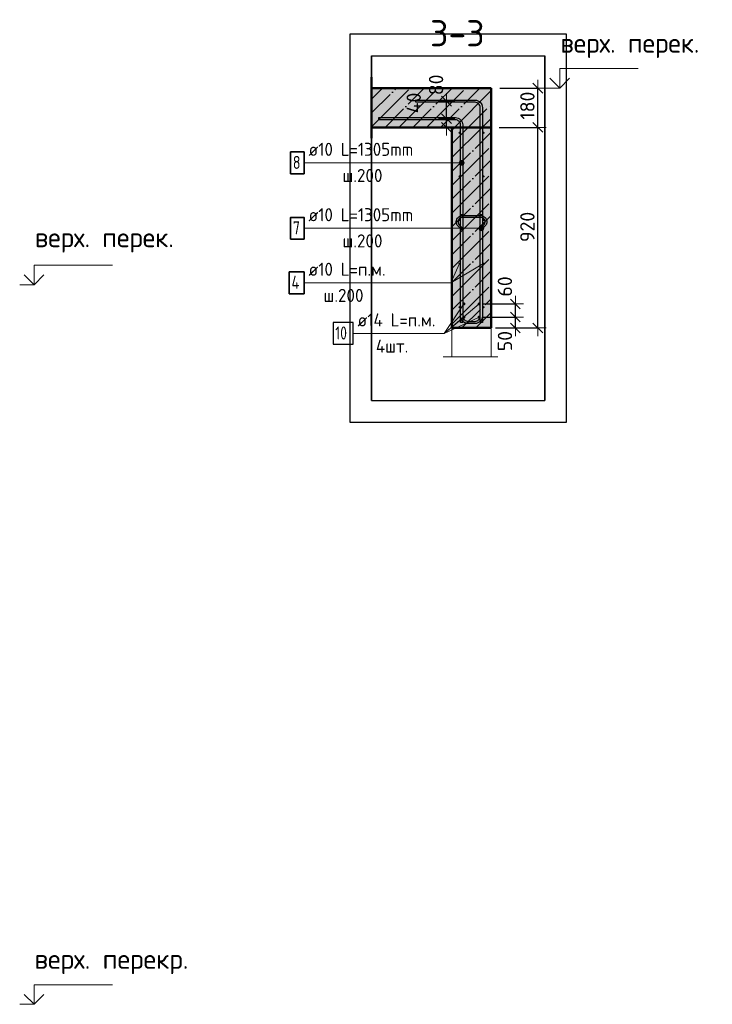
# Model space of a CAD drawing. Header units: millimetres. Extents: x 9402 to 69898, y -2829 to 22870.
# Tile 41 of 69: x 38254 to 41430, y 17964 to 22479. Entities that reach past the tile are written whole.
import ezdxf

# ---------------------------------------------------------------- set-up
doc = ezdxf.new("R2010")
doc.units = ezdxf.units.MM
doc.header["$PDMODE"] = 65
doc.linetypes.add('______11', pattern=[150, 120, -15, 0, -15])
doc.linetypes.add('______5', pattern=[330, 240, -30, 30, -30])
for name, color, linetype, lineweight in [('Standard', 7, 'Continuous', 25), ('Арм.стержн. Арматура края', 96, 'Continuous', 35), ('Арм.стержн. вертикальными 1', 22, 'Continuous', 35), ('Арм.стержн. Доп. арматура', 180, 'Continuous', 35), ('Арм.стержн.горизонт. 1', 180, 'Continuous', 35), ('Высотная отметки_ общее', 7, 'Continuous', 13), ('Размерная линия_ общее', 7, 'Continuous', 13)]:
    doc.layers.add(name, color=color, linetype=linetype, lineweight=lineweight)
doc.layers.add('Арм.стержн.Стяжки', color=7, linetype='Continuous', lineweight=35, true_color=0x501e0f)
doc.styles.add('ISOCPEUR', font='ISOCPEUR')
doc.dimstyles.new('DIMSTYLE_4', dxfattribs={"dimtxt": 66, "dimasz": 75, "dimexe": 0, "dimexo": 0, "dimgap": 33, "dimtad": 2, "dimdec": 0, "dimrnd": 5, "dimzin": 12, "dimdsep": 46, "dimtxsty": 'ISOCPEUR', "dimblk1": 'ALL_ML_STRICH', "dimblk2": 'ALL_ML_STRICH', "dimsah": 1, "dimcen": 0, "dimclrd": 7, "dimclre": 256, "dimclrt": 7, "dimadec": 0, "dimazin": 0, "dimtfac": 1, "dimtdec": 0, "dimtix": 1, "dimtmove": 2, "dimatfit": 3, "dimfxl": 0, "dimtvp": 1.2, "dimtzin": 0, "dimlwd": 0, "dimlwe": -3, "dimarcsym": 0})
doc.dimstyles.new('DIMSTYLE_5', dxfattribs={"dimtxt": 66, "dimasz": 75, "dimexe": 0, "dimexo": 0, "dimgap": 33, "dimtad": 2, "dimdec": 0, "dimrnd": 5, "dimzin": 12, "dimdsep": 46, "dimtxsty": 'ISOCPEUR', "dimblk1": 'ALL_ML_STRICH', "dimblk2": 'ALL_ML_STRICH', "dimsah": 1, "dimcen": 0, "dimclrd": 7, "dimclre": 256, "dimclrt": 7, "dimadec": 0, "dimazin": 0, "dimtfac": 1, "dimtdec": 0, "dimtix": 1, "dimtmove": 2, "dimatfit": 3, "dimfxl": 0, "dimtzin": 0, "dimlwd": 0, "dimlwe": -3, "dimarcsym": 0})

# ---------------------------------------------------------------- blocks, each defined once
blk = doc.blocks.new('ALL_ML_STRICH')
at = {"color": 0, "linetype": 'ByBlock', "lineweight": -2}
for p, q in [((-1, 0), (0.5, 0)), ((-0.3, -0.3), (0.3, 0.3)), ((0, -0.5), (0, 0.5))]:
    blk.add_line(p, q, dxfattribs=at)
blk = doc.blocks.new('*D87')
at = {"layer": 'DEFPOINTS', "color": 7, "linetype": 'Continuous', "lineweight": 13, "transparency": 33554687}
for p in [(40211.5, 22025.6), (40208.3, 21985.6), (40210.8, 21985.6)]:
    blk.add_point(p, dxfattribs=at)
at = {"layer": 'Размерная линия_ общее', "color": 253, "linetype": 'Continuous', "lineweight": -2, "true_color": 0xa0a0a0, "transparency": 33554687}
for p, q in [((40210.8, 22025.6), (40210.8, 22025.6)), ((40210.8, 21985.6), (40210.8, 21985.6))]:
    blk.add_line(p, q, dxfattribs=at)
at = {"layer": 'Размерная линия_ общее', "color": 7, "linetype": 'Continuous', "lineweight": -2, "transparency": 33554687}
blk.add_line((40210.8, 21985.6), (40210.8, 22025.6), dxfattribs=at)
at = {"layer": 'Размерная линия_ общее', "color": 7, "linetype": 'Continuous', "lineweight": 13, "transparency": 33554687, "xscale": 75, "yscale": 75, "zscale": 75}
for p, rotation in [((40210.8, 22025.6), 90), ((40210.8, 21985.6), 270)]:
    blk.add_blockref('ALL_ML_STRICH', p, dxfattribs=dict(at, rotation=rotation))
at = {"layer": 'Размерная линия_ общее', "color": 7, "linetype": 'Continuous', "lineweight": 13, "transparency": 33554687, "insert": (40060.6, 22097.5), "char_height": 66, "width": 132, "attachment_point": 5, "rotation": 90, "style": 'ISOCPEUR'}
blk.add_mtext('\\A1;{40}', dxfattribs=at)
blk = doc.blocks.new('*D88')
at = {"layer": 'DEFPOINTS', "color": 7, "linetype": 'Continuous', "lineweight": 13, "transparency": 33554687}
for p in [(40211.5, 22105.6), (40210.8, 22025.6), (40211.5, 22025.6)]:
    blk.add_point(p, dxfattribs=at)
at = {"layer": 'Размерная линия_ общее', "color": 253, "linetype": 'Continuous', "lineweight": -2, "true_color": 0xa0a0a0, "transparency": 33554687}
for p, q in [((40210.8, 22105.6), (40210.8, 22105.6)), ((40210.8, 22025.6), (40210.8, 22025.6))]:
    blk.add_line(p, q, dxfattribs=at)
at = {"layer": 'Размерная линия_ общее', "color": 7, "linetype": 'Continuous', "lineweight": -2, "transparency": 33554687}
blk.add_line((40210.8, 22025.6), (40210.8, 22105.6), dxfattribs=at)
at = {"layer": 'Размерная линия_ общее', "color": 7, "linetype": 'Continuous', "lineweight": 13, "transparency": 33554687, "xscale": 75, "yscale": 75, "zscale": 75}
for p, rotation in [((40210.8, 22105.6), 90), ((40210.8, 22025.6), 270)]:
    blk.add_blockref('ALL_ML_STRICH', p, dxfattribs=dict(at, rotation=rotation))
at = {"layer": 'Размерная линия_ общее', "color": 7, "linetype": 'Continuous', "lineweight": 13, "transparency": 33554687, "insert": (40162.9, 22180.6), "char_height": 66, "width": 132, "attachment_point": 5, "rotation": 90, "style": 'ISOCPEUR'}
blk.add_mtext('\\A1;{80}', dxfattribs=at)
blk = doc.blocks.new('COMPLEX_ELEVATIONDIM_4')
at = {"layer": 'Высотная отметки_ общее', "color": 7, "linetype": 'Continuous', "lineweight": 13, "transparency": 33554687}
for p, q in [((38319.7, 21263.7), (38319.7, 21353.7)), ((38319.7, 21353.7), (38679.7, 21353.7)), ((38319.7, 21263.7), (38274.7, 21308.7)), ((38319.7, 21263.7), (38364.7, 21308.7)), ((38319.7, 21263.7), (38319.7, 21263.7)), ((38319.7, 21263.7), (38319.7, 21263.7)), ((38319.7, 21263.7), (38319.7, 21263.7)), ((38319.7, 21263.7), (38319.7, 21263.7)), ((38319.7, 17963.7), (38319.7, 18053.7)), ((38319.7, 18053.7), (38679.7, 18053.7)), ((38319.7, 17963.7), (38274.7, 18008.7)), ((38319.7, 17963.7), (38364.7, 18008.7)), ((38319.7, 17963.7), (38253.6, 17963.7)), ((38319.7, 17963.7), (38319.7, 17963.7)), ((38319.7, 17963.7), (38319.7, 17963.7)), ((38319.7, 17963.7), (38319.7, 17963.7)), ((38319.7, 17963.7), (38319.7, 17963.7))]:
    blk.add_line(p, q, dxfattribs=at)
blk.add_lwpolyline([(38319.7, 21263.7), (38309.6, 21263.7), (38309.6, 21263.7), (38253.6, 21263.7)], dxfattribs=at)
at = {"layer": 'Высотная отметки_ общее', "color": 7, "linetype": 'Continuous', "lineweight": 13, "transparency": 33554687, "char_height": 90, "attachment_point": 7, "style": 'ISOCPEUR'}
for s, insert, width in [('\\W0.97;верх. перек.', (38323.1, 21411.5), 718.298), ('\\W0.98;верх. перекр.', (38321.5, 18102), 781.345)]:
    blk.add_mtext(s, dxfattribs=dict(at, insert=insert, width=width))
blk = doc.blocks.new('*D239')
at = {"layer": 'DEFPOINTS', "color": 7, "linetype": 'Continuous', "lineweight": 13, "transparency": 33554687}
for p in [(40360.5, 21115.6), (40415.5, 21065.6), (40526.6, 21065.6)]:
    blk.add_point(p, dxfattribs=at)
at = {"layer": 'Размерная линия_ общее', "color": 253, "linetype": 'Continuous', "lineweight": -2, "true_color": 0xa0a0a0, "transparency": 33554687}
for p, q in [((40380.5, 21115.6), (40526.6, 21115.6)), ((40435.5, 21065.6), (40526.6, 21065.6))]:
    blk.add_line(p, q, dxfattribs=at)
at = {"layer": 'Размерная линия_ общее', "color": 7, "linetype": 'Continuous', "lineweight": -2, "transparency": 33554687}
blk.add_line((40526.6, 21065.6), (40526.6, 21115.6), dxfattribs=at)
at = {"layer": 'Размерная линия_ общее', "color": 7, "linetype": 'Continuous', "lineweight": 13, "transparency": 33554687, "xscale": 75, "yscale": 75, "zscale": 75}
for p, rotation in [((40526.6, 21115.6), 90), ((40526.6, 21065.6), 270)]:
    blk.add_blockref('ALL_ML_STRICH', p, dxfattribs=dict(at, rotation=rotation))
at = {"layer": 'Размерная линия_ общее', "color": 7, "linetype": 'Continuous', "lineweight": 13, "transparency": 33554687, "insert": (40478.8, 21005.3), "char_height": 66, "width": 132, "attachment_point": 5, "rotation": 90, "style": 'ISOCPEUR'}
blk.add_mtext('\\A1;{50}', dxfattribs=at)
blk = doc.blocks.new('*D240')
at = {"layer": 'DEFPOINTS', "color": 7, "linetype": 'Continuous', "lineweight": 13, "transparency": 33554687}
for p in [(40360.5, 21175.6), (40360.5, 21115.6), (40526.6, 21115.6)]:
    blk.add_point(p, dxfattribs=at)
at = {"layer": 'Размерная линия_ общее', "color": 253, "linetype": 'Continuous', "lineweight": -2, "true_color": 0xa0a0a0, "transparency": 33554687}
for p, q in [((40380.5, 21175.6), (40526.6, 21175.6)), ((40380.5, 21115.6), (40526.6, 21115.6))]:
    blk.add_line(p, q, dxfattribs=at)
at = {"layer": 'Размерная линия_ общее', "color": 7, "linetype": 'Continuous', "lineweight": -2, "transparency": 33554687}
blk.add_line((40526.6, 21115.6), (40526.6, 21175.6), dxfattribs=at)
at = {"layer": 'Размерная линия_ общее', "color": 7, "linetype": 'Continuous', "lineweight": 13, "transparency": 33554687, "xscale": 75, "yscale": 75, "zscale": 75}
for p, rotation in [((40526.6, 21175.6), 90), ((40526.6, 21115.6), 270)]:
    blk.add_blockref('ALL_ML_STRICH', p, dxfattribs=dict(at, rotation=rotation))
at = {"layer": 'Размерная линия_ общее', "color": 7, "linetype": 'Continuous', "lineweight": 13, "transparency": 33554687, "insert": (40478.5, 21255.8), "char_height": 66, "width": 132, "attachment_point": 5, "rotation": 90, "style": 'ISOCPEUR'}
blk.add_mtext('\\A1;{60}', dxfattribs=at)
blk = doc.blocks.new('*D241')
at = {"layer": 'DEFPOINTS', "color": 7, "linetype": 'Continuous', "lineweight": 13, "transparency": 33554687}
for p in [(40431.7, 21985.6), (40465.5, 21065.6), (40629.7, 21065.6)]:
    blk.add_point(p, dxfattribs=at)
at = {"layer": 'Размерная линия_ общее', "color": 253, "linetype": 'Continuous', "lineweight": -2, "true_color": 0xa0a0a0, "transparency": 33554687}
for p, q in [((40451.7, 21985.6), (40629.7, 21985.6)), ((40485.5, 21065.6), (40629.7, 21065.6))]:
    blk.add_line(p, q, dxfattribs=at)
at = {"layer": 'Размерная линия_ общее', "color": 7, "linetype": 'Continuous', "lineweight": -2, "transparency": 33554687}
blk.add_line((40629.7, 21065.6), (40629.7, 21985.6), dxfattribs=at)
at = {"layer": 'Размерная линия_ общее', "color": 7, "linetype": 'Continuous', "lineweight": 13, "transparency": 33554687, "xscale": 75, "yscale": 75, "zscale": 75}
for p, rotation in [((40629.7, 21985.6), 90), ((40629.7, 21065.6), 270)]:
    blk.add_blockref('ALL_ML_STRICH', p, dxfattribs=dict(at, rotation=rotation))
at = {"layer": 'Размерная линия_ общее', "color": 7, "linetype": 'Continuous', "lineweight": 13, "transparency": 33554687, "insert": (40581.7, 21528.9), "char_height": 66, "width": 198, "attachment_point": 5, "rotation": 90, "style": 'ISOCPEUR'}
blk.add_mtext('\\A1;{920}', dxfattribs=at)
blk = doc.blocks.new('*D242')
at = {"layer": 'DEFPOINTS', "color": 7, "linetype": 'Continuous', "lineweight": 13, "transparency": 33554687}
for p in [(40435.8, 22165.6), (40431.7, 21985.6), (40629.7, 21985.6)]:
    blk.add_point(p, dxfattribs=at)
at = {"layer": 'Размерная линия_ общее', "color": 253, "linetype": 'Continuous', "lineweight": -2, "true_color": 0xa0a0a0, "transparency": 33554687}
for p, q in [((40455.8, 22165.6), (40629.7, 22165.6)), ((40451.7, 21985.6), (40629.7, 21985.6))]:
    blk.add_line(p, q, dxfattribs=at)
at = {"layer": 'Размерная линия_ общее', "color": 7, "linetype": 'Continuous', "lineweight": -2, "transparency": 33554687}
blk.add_line((40629.7, 21985.6), (40629.7, 22165.6), dxfattribs=at)
at = {"layer": 'Размерная линия_ общее', "color": 7, "linetype": 'Continuous', "lineweight": 13, "transparency": 33554687, "xscale": 75, "yscale": 75, "zscale": 75}
for p, rotation in [((40629.7, 22165.6), 90), ((40629.7, 21985.6), 270)]:
    blk.add_blockref('ALL_ML_STRICH', p, dxfattribs=dict(at, rotation=rotation))
at = {"layer": 'Размерная линия_ общее', "color": 7, "linetype": 'Continuous', "lineweight": 13, "transparency": 33554687, "insert": (40581.7, 22085.5), "char_height": 66, "width": 198, "attachment_point": 5, "rotation": 90, "style": 'ISOCPEUR'}
blk.add_mtext('\\A1;{180}', dxfattribs=at)
blk = doc.blocks.new('COMPLEX_ELEVATIONDIM_5')
at = {"layer": 'Высотная отметки_ общее', "color": 7, "linetype": 'Continuous', "lineweight": 13, "transparency": 33554687}
for p, q in [((40729.7, 22165.6), (40729.7, 22255.6)), ((40729.7, 22255.6), (41089.7, 22255.6)), ((40729.7, 22165.6), (40684.7, 22210.6)), ((40729.7, 22165.6), (40774.7, 22210.6)), ((40729.7, 22165.6), (40663.5, 22165.6)), ((40729.7, 22165.6), (40729.7, 22165.6)), ((40729.7, 22165.6), (40729.7, 22165.6)), ((40729.7, 22165.6), (40729.7, 22165.6)), ((40729.7, 22165.6), (40729.7, 22165.6))]:
    blk.add_line(p, q, dxfattribs=at)
at = {"layer": 'Высотная отметки_ общее', "color": 7, "linetype": 'Continuous', "lineweight": 13, "transparency": 33554687, "insert": (40733.1, 22303.5), "char_height": 90, "width": 718.298, "attachment_point": 7, "style": 'ISOCPEUR'}
blk.add_mtext('\\W0.97;верх. перек.', dxfattribs=at)

msp = doc.modelspace()

# ---------------------------------------------------------------- hatches: boundary and pattern name
at = {"linetype": 'Continuous', "lineweight": -3, "transparency": 33554687}
msp.add_hatch(color=7, dxfattribs=at).paths.add_polyline_path([(40415.5, 21985.6), (40415.5, 22165.6), (39867.5, 22165.6), (39867.5, 21985.6)])
at = {"layer": 'Standard', "linetype": 'Continuous', "lineweight": -3, "transparency": 33554687}
msp.add_hatch(color=7, dxfattribs=at).paths.add_polyline_path([(40415.5, 21985.6), (40235.5, 21985.6), (40235.5, 21065.6), (40415.5, 21065.6)])
at = {"layer": 'Арм.стержн. вертикальными 1', "linetype": 'Continuous', "lineweight": 13, "transparency": 33554687}
for points in [[(40270.8, 21817.2), (40270.8, 21828.4), (40269.3, 21822.8)], [(40270.8, 21828.4), (40274.9, 21813.1), (40274.9, 21832.5)], [(40270.8, 21828.4), (40270.8, 21817.2), (40274.9, 21813.1)], [(40274.9, 21832.5), (40280.5, 21811.5), (40280.5, 21834)], [(40274.9, 21832.5), (40274.9, 21813.1), (40280.5, 21811.5)], [(40280.5, 21834), (40280.5, 21811.5), (40286.1, 21813.1)], [(40280.5, 21834), (40286.1, 21813.1), (40286.1, 21832.5)], [(40286.1, 21832.5), (40286.1, 21813.1), (40290.2, 21817.2)], [(40286.1, 21832.5), (40290.2, 21817.2), (40290.2, 21828.4)], [(40290.2, 21828.4), (40290.2, 21817.2), (40291.8, 21822.8)], [(40360.8, 21517.2), (40360.8, 21528.4), (40359.3, 21522.8)], [(40360.8, 21528.4), (40364.9, 21513.1), (40364.9, 21532.5)], [(40360.8, 21528.4), (40360.8, 21517.2), (40364.9, 21513.1)], [(40364.9, 21532.5), (40370.5, 21511.5), (40370.5, 21534)], [(40364.9, 21532.5), (40364.9, 21513.1), (40370.5, 21511.5)], [(40370.5, 21534), (40370.5, 21511.5), (40376.1, 21513.1)], [(40370.5, 21534), (40376.1, 21513.1), (40376.1, 21532.5)], [(40376.1, 21532.5), (40376.1, 21513.1), (40380.2, 21517.2)], [(40376.1, 21532.5), (40380.2, 21517.2), (40380.2, 21528.4)], [(40380.2, 21528.4), (40380.2, 21517.2), (40381.8, 21522.8)]]:
    msp.add_hatch(color=7, dxfattribs=at).paths.add_polyline_path(points)
at = {"layer": 'Арм.стержн. Доп. арматура', "linetype": 'Continuous', "lineweight": 50, "transparency": 33554687}
for points in [[(40297.5, 21175.6), (40297, 21178.3), (40295.5, 21180.6), (40293.2, 21182.1), (40290.5, 21182.6), (40287.8, 21182.1), (40285.6, 21180.6), (40284, 21178.3), (40283.5, 21175.6), (40284, 21172.9), (40285.6, 21170.7), (40287.8, 21169.1), (40290.5, 21168.6), (40293.2, 21169.1), (40295.5, 21170.7), (40297, 21172.9)], [(40367.5, 21175.6), (40367, 21178.3), (40365.5, 21180.6), (40363.2, 21182.1), (40360.5, 21182.6), (40357.8, 21182.1), (40355.6, 21180.6), (40354, 21178.3), (40353.5, 21175.6), (40354, 21172.9), (40355.6, 21170.7), (40357.8, 21169.1), (40360.5, 21168.6), (40363.2, 21169.1), (40365.5, 21170.7), (40367, 21172.9)], [(40297.5, 21115.6), (40297, 21118.3), (40295.5, 21120.6), (40293.2, 21122.1), (40290.5, 21122.6), (40287.8, 21122.1), (40285.6, 21120.6), (40284, 21118.3), (40283.5, 21115.6), (40284, 21112.9), (40285.6, 21110.7), (40287.8, 21109.1), (40290.5, 21108.6), (40293.2, 21109.1), (40295.5, 21110.7), (40297, 21112.9)], [(40367.5, 21115.6), (40367, 21118.3), (40365.5, 21120.6), (40363.2, 21122.1), (40360.5, 21122.6), (40357.8, 21122.1), (40355.6, 21120.6), (40354, 21118.3), (40353.5, 21115.6), (40354, 21112.9), (40355.6, 21110.7), (40357.8, 21109.1), (40360.5, 21108.6), (40363.2, 21109.1), (40365.5, 21110.7), (40367, 21112.9)]]:
    msp.add_hatch(color=7, dxfattribs=at).paths.add_polyline_path(points)
at = {"layer": 'Арм.стержн.горизонт. 1', "linetype": 'Continuous', "lineweight": 50, "transparency": 33554687}
for points in [[(40275.5, 21960.6), (40275.1, 21962.5), (40274.1, 21964.1), (40272.4, 21965.2), (40270.5, 21965.6), (40268.6, 21965.2), (40267, 21964.1), (40265.9, 21962.5), (40265.5, 21960.6), (40265.9, 21958.7), (40267, 21957.1), (40268.6, 21956), (40270.5, 21955.6), (40272.4, 21956), (40274.1, 21957.1), (40275.1, 21958.7)], [(40385.5, 21960.6), (40385.1, 21962.5), (40384.1, 21964.1), (40382.4, 21965.2), (40380.5, 21965.6), (40378.6, 21965.2), (40377, 21964.1), (40375.9, 21962.5), (40375.5, 21960.6), (40375.9, 21958.7), (40377, 21957.1), (40378.6, 21956), (40380.5, 21955.6), (40382.4, 21956), (40384.1, 21957.1), (40385.1, 21958.7)], [(40275.5, 21760.6), (40275.1, 21762.5), (40274.1, 21764.1), (40272.4, 21765.2), (40270.5, 21765.6), (40268.6, 21765.2), (40267, 21764.1), (40265.9, 21762.5), (40265.5, 21760.6), (40265.9, 21758.7), (40267, 21757.1), (40268.6, 21756), (40270.5, 21755.6), (40272.4, 21756), (40274.1, 21757.1), (40275.1, 21758.7)], [(40385.5, 21760.6), (40385.1, 21762.5), (40384.1, 21764.1), (40382.4, 21765.2), (40380.5, 21765.6), (40378.6, 21765.2), (40377, 21764.1), (40375.9, 21762.5), (40375.5, 21760.6), (40375.9, 21758.7), (40377, 21757.1), (40378.6, 21756), (40380.5, 21755.6), (40382.4, 21756), (40384.1, 21757.1), (40385.1, 21758.7)], [(40275.5, 21560.6), (40275.1, 21562.5), (40274.1, 21564.1), (40272.4, 21565.2), (40270.5, 21565.6), (40268.6, 21565.2), (40267, 21564.1), (40265.9, 21562.5), (40265.5, 21560.6), (40265.9, 21558.7), (40267, 21557.1), (40268.6, 21556), (40270.5, 21555.6), (40272.4, 21556), (40274.1, 21557.1), (40275.1, 21558.7)], [(40385.5, 21560.6), (40385.1, 21562.5), (40384.1, 21564.1), (40382.4, 21565.2), (40380.5, 21565.6), (40378.6, 21565.2), (40377, 21564.1), (40375.9, 21562.5), (40375.5, 21560.6), (40375.9, 21558.7), (40377, 21557.1), (40378.6, 21556), (40380.5, 21555.6), (40382.4, 21556), (40384.1, 21557.1), (40385.1, 21558.7)], [(40275.5, 21360.6), (40275.1, 21362.5), (40274.1, 21364.1), (40272.4, 21365.2), (40270.5, 21365.6), (40268.6, 21365.2), (40267, 21364.1), (40265.9, 21362.5), (40265.5, 21360.6), (40265.9, 21358.7), (40267, 21357.1), (40268.6, 21356), (40270.5, 21355.6), (40272.4, 21356), (40274.1, 21357.1), (40275.1, 21358.7)], [(40385.5, 21360.6), (40385.1, 21362.5), (40384.1, 21364.1), (40382.4, 21365.2), (40380.5, 21365.6), (40378.6, 21365.2), (40377, 21364.1), (40375.9, 21362.5), (40375.5, 21360.6), (40375.9, 21358.7), (40377, 21357.1), (40378.6, 21356), (40380.5, 21355.6), (40382.4, 21356), (40384.1, 21357.1), (40385.1, 21358.7)], [(40275.5, 21160.6), (40275.1, 21162.5), (40274.1, 21164.1), (40272.4, 21165.2), (40270.5, 21165.6), (40268.6, 21165.2), (40267, 21164.1), (40265.9, 21162.5), (40265.5, 21160.6), (40265.9, 21158.7), (40267, 21157.1), (40268.6, 21156), (40270.5, 21155.6), (40272.4, 21156), (40274.1, 21157.1), (40275.1, 21158.7)], [(40385.5, 21160.6), (40385.1, 21162.5), (40384.1, 21164.1), (40382.4, 21165.2), (40380.5, 21165.6), (40378.6, 21165.2), (40377, 21164.1), (40375.9, 21162.5), (40375.5, 21160.6), (40375.9, 21158.7), (40377, 21157.1), (40378.6, 21156), (40380.5, 21155.6), (40382.4, 21156), (40384.1, 21157.1), (40385.1, 21158.7)]]:
    msp.add_hatch(color=4, dxfattribs=at).paths.add_polyline_path(points)

# ---------------------------------------------------------------- linework, layer by layer
at = {"color": 7, "linetype": 'Continuous', "lineweight": 50, "transparency": 33554687}
for p, q in [((39867.5, 21935.6), (39867.5, 22215.6)), ((40415.5, 22165.6), (39867.5, 22165.6)), ((40415.5, 21985.6), (40415.5, 22165.6)), ((39867.5, 21985.6), (40235.5, 21985.6)), ((40235.5, 21985.6), (40415.5, 21985.6))]:
    msp.add_line(p, q, dxfattribs=at)
at = {"color": 7, "linetype": '______11', "lineweight": -3, "transparency": 33554687}
for p, q in [((39867.5, 22051.6), (39981.5, 22165.6)), ((39928.8, 21985.6), (40108.8, 22165.6)), ((40056.1, 21985.6), (40236.1, 22165.6)), ((40183.3, 21985.6), (40363.3, 22165.6)), ((40310.6, 21985.6), (40415.5, 22090.5))]:
    msp.add_line(p, q, dxfattribs=at)
at = {"color": 7, "linetype": '______5', "lineweight": -3, "transparency": 33554687}
for p, q in [((39867.5, 22115.2), (39917.9, 22165.6)), ((39867.5, 21987.9), (40045.1, 22165.6)), ((39992.4, 21985.6), (40172.4, 22165.6)), ((40119.7, 21985.6), (40299.7, 22165.6)), ((40247, 21985.6), (40415.5, 22154.1)), ((40374.3, 21985.6), (40415.5, 22026.9))]:
    msp.add_line(p, q, dxfattribs=at)
at = {"layer": 'Standard', "color": 52, "linetype": 'Continuous', "lineweight": -3, "transparency": 33554687}
for p, q in [((39867.5, 22313.2), (40661.2, 22313.2)), ((39867.5, 22313.2), (40661.2, 22313.2)), ((39867.5, 20733.2), (39867.5, 22313.2)), ((39867.5, 22313.2), (39867.5, 20733.2)), ((40661.2, 20733.2), (40661.2, 22313.2)), ((40661.2, 22313.2), (40661.2, 20733.2)), ((39867.5, 20733.2), (40661.2, 20733.2)), ((39867.5, 20733.2), (40661.2, 20733.2))]:
    msp.add_line(p, q, dxfattribs=at)
at = {"layer": 'Standard', "color": 7, "linetype": '______11', "lineweight": -3, "transparency": 33554687}
for p, q in [((40235.5, 21910.5), (40310.6, 21985.6)), ((40235.5, 21783.2), (40415.5, 21963.2)), ((40235.5, 21655.9), (40415.5, 21835.9)), ((40235.5, 21528.7), (40415.5, 21708.7)), ((40235.5, 21401.4), (40415.5, 21581.4)), ((40235.5, 21274.1), (40415.5, 21454.1)), ((40235.5, 21146.8), (40415.5, 21326.8)), ((40281.6, 21065.6), (40415.5, 21199.5)), ((40408.9, 21065.6), (40415.5, 21072.3))]:
    msp.add_line(p, q, dxfattribs=at)
at = {"layer": 'Standard', "color": 7, "linetype": '______5', "lineweight": -3, "transparency": 33554687}
for p, q in [((40235.5, 21846.9), (40374.3, 21985.6)), ((40235.5, 21974.1), (40247, 21985.6)), ((40235.5, 21719.6), (40415.5, 21899.6)), ((40235.5, 21592.3), (40415.5, 21772.3)), ((40235.5, 21465), (40415.5, 21645)), ((40235.5, 21337.7), (40415.5, 21517.7)), ((40235.5, 21210.5), (40415.5, 21390.5)), ((40235.5, 21083.2), (40415.5, 21263.2)), ((40345.2, 21065.6), (40415.5, 21135.9))]:
    msp.add_line(p, q, dxfattribs=at)
at = {"layer": 'Standard', "color": 7, "linetype": 'Continuous', "lineweight": 50, "transparency": 33554687}
for p, q in [((40415.5, 21985.6), (40235.5, 21985.6)), ((40235.5, 21985.6), (40235.5, 21065.6)), ((40415.5, 21065.6), (40415.5, 21985.6)), ((40235.5, 21065.6), (40415.5, 21065.6))]:
    msp.add_line(p, q, dxfattribs=at)
at = {"layer": 'Standard', "color": 7, "linetype": 'Continuous', "lineweight": 13, "transparency": 33554687}
for p, q in [((40229.9, 21272.8), (40380.5, 21360.6)), ((40195.5, 20933.9), (40445.5, 20933.9))]:
    msp.add_line(p, q, dxfattribs=at)
at = {"layer": 'Standard', "color": 7, "linetype": 'Continuous', "lineweight": 25, "transparency": 33554687}
msp.add_lwpolyline([(39767.5, 20633.2), (40761.2, 20633.2), (40761.2, 22413.2), (39767.5, 22413.2), (39767.5, 20633.2)], dxfattribs=at)
at = {"layer": 'Standard', "color": 7, "linetype": 'Continuous', "lineweight": 13, "transparency": 33554687}
msp.add_lwpolyline([(40235.5, 21065.6), (40415.5, 21065.6), (40415.5, 20933.9), (40235.5, 20933.9), (40235.5, 21065.6)], close=True, dxfattribs=at)
at = {"layer": 'Арм.стержн. Арматура края', "color": 4, "linetype": 'Continuous', "lineweight": 25, "transparency": 33554687}
msp.add_lwpolyline([(40375.5, 21585.6), (40375.5, 21119), (40374.7, 21112.9), (40372.6, 21106.5), (40369.3, 21100.7), (40365.3, 21095.8), (40360.5, 21091.8), (40354.6, 21088.5), (40348.3, 21086.5), (40342.2, 21085.6), (40308.9, 21085.6), (40302.8, 21086.5), (40296.4, 21088.5), (40290.6, 21091.8), (40285.8, 21095.8), (40281.7, 21100.7), (40278.5, 21106.5), (40276.4, 21112.9), (40275.5, 21119), (40275.5, 21585.6), (40285.5, 21585.6), (40285.5, 21119.6), (40286.1, 21115.1), (40287.7, 21110.5), (40290, 21106.4), (40292.9, 21102.9), (40296.3, 21100.1), (40300.5, 21097.7), (40305, 21096.2), (40309.6, 21095.6), (40341.5, 21095.6), (40346, 21096.2), (40350.6, 21097.7), (40354.8, 21100.1), (40358.2, 21102.9), (40361, 21106.4), (40363.4, 21110.5), (40364.9, 21115.1), (40365.5, 21119.6), (40365.5, 21585.6), (40375.5, 21585.6)], dxfattribs=at)
at = {"layer": 'Арм.стержн. вертикальными 1', "color": 7, "linetype": 'Continuous', "lineweight": 13, "transparency": 33554687}
for p, q in [((39557.9, 21822.8), (40143.9, 21822.8)), ((40143.9, 21822.8), (40280.5, 21822.8)), ((40269.3, 21822.8), (40269.3, 21822.8)), ((40280.5, 21834), (40280.5, 21834)), ((40280.5, 21811.5), (40280.5, 21811.5)), ((40291.8, 21822.8), (40291.8, 21822.8)), ((39557.9, 21522.8), (40143.9, 21522.8)), ((40143.9, 21522.8), (40370.5, 21522.8)), ((40359.3, 21522.8), (40359.3, 21522.8)), ((40370.5, 21534), (40370.5, 21534)), ((40370.5, 21511.5), (40370.5, 21511.5)), ((40381.8, 21522.8), (40381.8, 21522.8))]:
    msp.add_line(p, q, dxfattribs=at)
at = {"layer": 'Арм.стержн. вертикальными 1', "color": 4, "linetype": 'Continuous', "lineweight": 25, "transparency": 33554687}
for points in [[(40365.5, 21090.6), (40365.5, 22076.6), (40364.9, 22081.1), (40363.4, 22085.7), (40361, 22089.9), (40358.2, 22093.3), (40354.8, 22096.1), (40350.6, 22098.5), (40346, 22100), (40341.5, 22100.6), (40070.5, 22100.6), (40070.5, 22110.6), (40342.2, 22110.6), (40348.3, 22109.8), (40354.6, 22107.7), (40360.5, 22104.4), (40365.3, 22100.4), (40369.3, 22095.6), (40372.6, 22089.7), (40374.7, 22083.4), (40375.5, 22077.3), (40375.5, 21090.6), (40365.5, 21090.6)], [(40275.5, 21090.6), (40275.5, 21996.6), (40274.9, 22001.1), (40273.4, 22005.7), (40271, 22009.9), (40268.2, 22013.3), (40264.8, 22016.1), (40260.6, 22018.5), (40256, 22020), (40251.5, 22020.6), (39900.5, 22020.6), (39900.5, 22030.6), (40252.2, 22030.6), (40258.3, 22029.8), (40264.6, 22027.7), (40270.5, 22024.4), (40275.3, 22020.4), (40279.3, 22015.6), (40282.6, 22009.7), (40284.7, 22003.4), (40285.5, 21997.3), (40285.5, 21090.6), (40275.5, 21090.6)]]:
    msp.add_lwpolyline(points, dxfattribs=at)
at = {"layer": 'Арм.стержн. вертикальными 1', "color": 7, "linetype": 'Continuous', "lineweight": 35, "transparency": 33554687}
for points in [[(39495.9, 21772.8), (39557.9, 21772.8), (39557.9, 21872.8), (39495.9, 21872.8), (39495.9, 21772.8)], [(39495.9, 21472.8), (39557.9, 21472.8), (39557.9, 21572.8), (39495.9, 21572.8), (39495.9, 21472.8)]]:
    msp.add_lwpolyline(points, dxfattribs=at)
at = {"layer": 'Арм.стержн. вертикальными 1', "color": 7, "linetype": 'Continuous', "lineweight": 13, "transparency": 33554687}
for centre in [(40280.5, 21822.8), (40370.5, 21522.8)]:
    msp.add_circle(centre, 11.3, dxfattribs=at)
at = {"layer": 'Арм.стержн. Доп. арматура', "color": 7, "linetype": 'Continuous', "lineweight": 13, "transparency": 33554687}
for p, q in [((40200.7, 21040.5), (40290.5, 21175.6)), ((40200.7, 21040.5), (40360.5, 21175.6)), ((40200.7, 21040.5), (40290.5, 21115.6)), ((40200.7, 21040.5), (40360.5, 21115.6)), ((39782.7, 21040.5), (40200.7, 21040.5)), ((39782.7, 21040.5), (40200.7, 21040.5))]:
    msp.add_line(p, q, dxfattribs=at)
at = {"layer": 'Арм.стержн. Доп. арматура', "color": 7, "linetype": 'Continuous', "lineweight": 25, "transparency": 33554687}
msp.add_lwpolyline([(39690.7, 20990.5), (39782.7, 20990.5), (39782.7, 21090.5), (39690.7, 21090.5), (39690.7, 20990.5)], dxfattribs=at)
msp.add_lwpolyline([(39690.7, 20990.5), (39782.7, 20990.5), (39782.7, 21090.5), (39690.7, 21090.5), (39690.7, 20990.5)], dxfattribs=at)
msp.add_lwpolyline([(39690.7, 20990.5), (39782.7, 20990.5), (39782.7, 21090.5), (39690.7, 21090.5), (39690.7, 20990.5)], dxfattribs=at)
msp.add_lwpolyline([(39690.7, 20990.5), (39782.7, 20990.5), (39782.7, 21090.5), (39690.7, 21090.5), (39690.7, 20990.5)], dxfattribs=at)
at = {"layer": 'Арм.стержн.горизонт. 1', "color": 7, "linetype": 'Continuous', "lineweight": 13, "transparency": 33554687}
for p, q in [((40229.9, 21272.8), (40270.5, 21360.6)), ((39557.9, 21272.8), (40229.9, 21272.8))]:
    msp.add_line(p, q, dxfattribs=at)
at = {"layer": 'Арм.стержн.горизонт. 1', "color": 7, "linetype": 'Continuous', "lineweight": 35, "transparency": 33554687}
msp.add_lwpolyline([(39489.9, 21222.8), (39557.9, 21222.8), (39557.9, 21322.8), (39489.9, 21322.8), (39489.9, 21222.8)], dxfattribs=at)
at = {"layer": 'Арм.стержн.Стяжки', "color": 40, "linetype": 'Continuous', "lineweight": 25, "transparency": 33554687}
msp.add_lwpolyline([(40364.1, 21520.9), (40382, 21538.7), (40383.2, 21540.2), (40384.3, 21541.7), (40385.2, 21543.3), (40386, 21545), (40386.6, 21546.7), (40387.1, 21548.5), (40387.4, 21550.3), (40387.5, 21552.2), (40387.5, 21553.4), (40387, 21557), (40385.8, 21560.7), (40384, 21564), (40381.7, 21566.7), (40378.9, 21569), (40375.6, 21570.9), (40371.9, 21572.1), (40368.3, 21572.6), (40282.8, 21572.6), (40279.2, 21572.1), (40275.5, 21570.9), (40272.1, 21569), (40269.4, 21566.7), (40267.1, 21564), (40265.3, 21560.7), (40264, 21557), (40263.5, 21553.4), (40263.5, 21552.2), (40263.7, 21550.3), (40264, 21548.5), (40264.4, 21546.7), (40265.1, 21545), (40265.8, 21543.3), (40266.8, 21541.7), (40267.9, 21540.2), (40269.1, 21538.7), (40287, 21520.9), (40281.3, 21515.2), (40263.3, 21533.3), (40261.6, 21535.2), (40260.1, 21537.3), (40258.8, 21539.6), (40257.7, 21541.9), (40256.8, 21544.3), (40256.1, 21546.8), (40255.7, 21549.4), (40255.5, 21551.9), (40255.5, 21553.9), (40256.2, 21558.8), (40257.9, 21563.9), (40260.5, 21568.6), (40263.7, 21572.4), (40267.6, 21575.6), (40272.3, 21578.3), (40277.3, 21579.9), (40282.2, 21580.6), (40368.9, 21580.6), (40373.7, 21579.9), (40378.8, 21578.3), (40383.5, 21575.6), (40387.4, 21572.4), (40390.6, 21568.6), (40393.2, 21563.9), (40394.9, 21558.8), (40395.5, 21553.9), (40395.5, 21551.9), (40395.4, 21549.4), (40394.9, 21546.8), (40394.3, 21544.3), (40393.4, 21541.9), (40392.3, 21539.6), (40391, 21537.3), (40389.5, 21535.2), (40387.8, 21533.3), (40369.8, 21515.2), (40364.1, 21520.9)], dxfattribs=at)

# ---------------------------------------------------------------- block references
at = {"layer": 'Высотная отметки_ общее', "color": 7, "linetype": 'Continuous', "lineweight": 13, "transparency": 33554687}
for name in ['COMPLEX_ELEVATIONDIM_5', 'COMPLEX_ELEVATIONDIM_4']:
    msp.add_blockref(name, (0, 0), dxfattribs=at)

# ---------------------------------------------------------------- texts
at = {"layer": 'Standard', "color": 7, "linetype": 'Continuous', "lineweight": 13, "transparency": 33554687, "insert": (40135.1, 22357.2), "char_height": 120, "width": 306.783, "attachment_point": 7, "style": 'ISOCPEUR'}
msp.add_mtext('\\A1;{\\fISOCPEUR|i0|b0;\\H120.000000;\\W1.000000;\\C7;3-3}\\P', dxfattribs=at)
at = {"layer": 'Арм.стержн. вертикальными 1', "color": 7, "linetype": 'Continuous', "lineweight": 25, "transparency": 33554687, "char_height": 60, "attachment_point": 7, "style": 'ISOCPEUR'}
for s, insert, width in [('\\W0.94;ø10 L=1305mm ', (39577.9, 21854.8), 573.922), ('\\W0.78;8', (39505.9, 21794.8), 65.281), ('\\W0.95;ш.200 ', (39733.9, 21734.8), 262.399), ('\\W0.94;ø10 L=1305mm ', (39577.9, 21554.8), 573.922), ('\\W0.78;7', (39505.9, 21494.8), 65.281), ('\\W0.95;ш.200 ', (39733.9, 21434.8), 262.399)]:
    msp.add_mtext(s, dxfattribs=dict(at, insert=insert, width=width))
at = {"layer": 'Арм.стержн. Доп. арматура', "color": 7, "linetype": 'Continuous', "lineweight": 25, "transparency": 33554687, "char_height": 60, "attachment_point": 7, "style": 'ISOCPEUR'}
for s, insert, width in [('\\W0.94;ø14 L=п.м.', (39802.7, 21072.5), 406.006), ('\\W0.75;10', (39700.7, 21012.5), 94.456), ('\\W0.75;10', (39700.7, 21012.5), 94.456), ('\\W0.75;10', (39700.7, 21012.5), 94.456), ('\\W0.75;10', (39700.7, 21012.5), 94.456), ('\\W0.95;4шт. ', (39886.7, 20952.5), 238.315)]:
    msp.add_mtext(s, dxfattribs=dict(at, insert=insert, width=width))
at = {"layer": 'Арм.стержн.горизонт. 1', "color": 7, "linetype": 'Continuous', "lineweight": 25, "transparency": 33554687, "char_height": 60, "attachment_point": 7, "style": 'ISOCPEUR'}
for s, insert, width in [('\\W0.94;ø10 L=п.м.', (39577.9, 21304.8), 399.966), ('\\W0.80;4', (39499.9, 21244.8), 71.967), ('\\W0.95;ш.200 ', (39646.9, 21184.8), 262.399)]:
    msp.add_mtext(s, dxfattribs=dict(at, insert=insert, width=width))

# ---------------------------------------------------------------- dimensions: what is measured, and where the dimension line sits
at = {"layer": 'Размерная линия_ общее', "color": 7, "linetype": 'Continuous', "lineweight": 13, "transparency": 33554687}
for base, p1, p2, dimstyle, picture, middle in [((40210.8, 22105.6), (40210.8, 22025.6), (40210.8, 22105.6), 'DIMSTYLE_4', '*D88', (40162.9, 22180.6)), ((40629.7, 22165.6), (40451.7, 21985.6), (40455.8, 22165.6), 'DIMSTYLE_4', '*D242', (40581.7, 22085.5)), ((40210.8, 22025.6), (40210.8, 21985.6), (40210.8, 22025.6), 'DIMSTYLE_4', '*D87', (40060.6, 22097.5)), ((40629.7, 21985.6), (40485.5, 21065.6), (40451.7, 21985.6), 'DIMSTYLE_5', '*D241', (40581.7, 21528.9)), ((40526.6, 21175.6), (40380.5, 21115.6), (40380.5, 21175.6), 'DIMSTYLE_4', '*D240', (40478.5, 21255.8)), ((40526.6, 21115.6), (40435.5, 21065.6), (40380.5, 21115.6), 'DIMSTYLE_4', '*D239', (40478.8, 21005.3))]:
    dim = msp.add_linear_dim(base=base, p1=p1, p2=p2, angle=90, dimstyle=dimstyle, override={"dimpost": '<>', "dimclrd": 7, "dimclre": 253, "dimclrt": 7, "dimlwd": 0, "dimlwe": 65533}, dxfattribs=at)
    dim.commit()
    dim.dimension.update_dxf_attribs({"geometry": picture, "text_midpoint": middle, "dimtype": 160})

doc.saveas('drawing.dxf')
